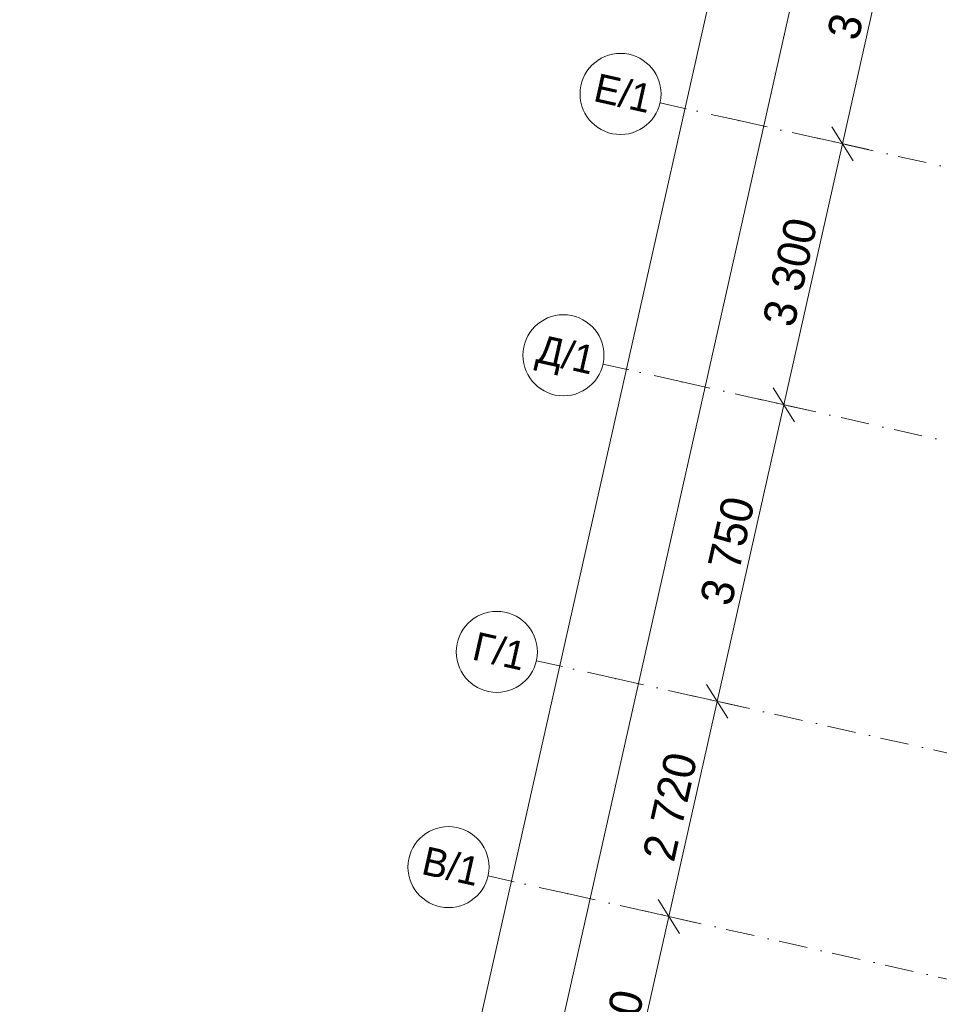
# Model space of a CAD drawing. Header units: millimetres. Extents: x -7218036 to -6934485, y 6013857 to 6210136.
# Tile 56 of 214: x -7217079 to -7205734, y 6167974 to 6180120. Entities that reach past the tile are written whole.
import ezdxf
from ezdxf.enums import TextEntityAlignment as Align

# ---------------------------------------------------------------- set-up
doc = ezdxf.new("R2010")
doc.units = ezdxf.units.MM
doc.header["$MEASUREMENT"] = 0
doc.linetypes.add('Штрихпунктирная', pattern=[670.277762, 352.777767, -176.388884, 0, -141.111112])
doc.layers.add('АР-Чертеж-Оси_Осевые размеры.АР', color=7, linetype='Continuous')
doc.layers.add('АР-Чертеж-Оси_Осевые размеры.АР_Ном._пера__1', color=7, linetype='Continuous', lineweight=0)
doc.layers.add('АР-Чертеж-Оси_Осевые размеры.АР_Ном._пера__120', color=7, linetype='Continuous', lineweight=0)
doc.styles.add('РЎР“Р•РќР•Р\xa0Р\x98Р\xa0_РЎРўР\x98Р›Р¬_1', font='GOTHIC.TTF')
doc.dimstyles.new('СГЕНЕРИР_СТИЛЬ__1', dxfattribs={"dimtxt": 400, "dimasz": 332.5, "dimexe": 0.18, "dimexo": 0.0625, "dimgap": 0, "dimtad": 1, "dimdec": 0, "dimzin": 0, "dimdsep": 46, "dimtxsty": 'РЎР“Р•РќР•Р\xa0Р\x98Р\xa0_РЎРўР\x98Р›Р¬_1', "dimblk": 'ARROWHEAD_6', "dimblk1": 'ARROWHEAD_6', "dimblk2": 'ARROWHEAD_6', "dimcen": 0.09, "dimse1": 1, "dimse2": 1, "dimclrd": 7, "dimclre": 7, "dimclrt": 7, "dimazin": 0, "dimtfac": 1, "dimtdec": 4, "dimtmove": 0, "dimatfit": 3, "dimfxl": 1, "dimtolj": 1, "dimtzin": 0, "dimarcsym": 0})
doc.dimstyles.new('СГЕНЕРИР_СТИЛЬ__2', dxfattribs={"dimtxt": 400, "dimasz": 332.5, "dimexe": 0.18, "dimexo": 0.0625, "dimgap": 0, "dimtad": 1, "dimdec": 0, "dimzin": 0, "dimdsep": 46, "dimtxsty": 'РЎР“Р•РќР•Р\xa0Р\x98Р\xa0_РЎРўР\x98Р›Р¬_1', "dimblk": 'ARROWHEAD_6', "dimblk1": 'ARROWHEAD_6', "dimblk2": 'ARROWHEAD_6', "dimcen": 0.09, "dimse1": 1, "dimse2": 1, "dimclrd": 7, "dimclre": 7, "dimclrt": 7, "dimazin": 0, "dimtfac": 1, "dimtdec": 4, "dimtmove": 2, "dimatfit": 3, "dimfxl": 1, "dimtolj": 1, "dimtzin": 0, "dimarcsym": 0})

# ---------------------------------------------------------------- blocks, each defined once
blk = doc.blocks.new('*D1154', base_point=(-6566190, 6562678))
at = {"layer": 'АР-Чертеж-Оси_Осевые размеры.АР_Ном._пера__1', "color": 7, "linetype": 'Continuous', "lineweight": 0, "transparency": 16777216}
for p, q in [((-7202037, 6209457), (-7201979, 6209714)), ((-7201904, 6209248), (-7202169, 6209667)), ((-7216759, 6143905), (-7202037, 6209457)), ((-7201717, 6209386), (-7202357, 6209529)), ((-7216892, 6144115), (-7216627, 6143696)), ((-7216439, 6143834), (-7217079, 6143977)), ((-7216817, 6143649), (-7216759, 6143905))]:
    blk.add_line(p, q, dxfattribs=at)
at = {"layer": 'АР-Чертеж-Оси_Осевые размеры.АР_Ном._пера__1', "color": 7, "lineweight": 0, "transparency": 16777216, "insert": (-7207723, 6184503), "char_height": 400, "attachment_point": 7, "rotation": 77.3417, "style": 'РЎР“Р•РќР•Р\xa0Р\x98Р\xa0_РЎРўР\x98Р›Р¬_1'}
blk.add_mtext('\\A1;{\\pql;\\fCentury Gothic|b0|i0|c204|p0;\\W1.000000;67\xa0185}', dxfattribs=at)
blk = doc.blocks.new('ARROWHEAD_6')
at = {"color": 0, "linetype": 'Continuous', "lineweight": 0}
for p, q in [((-0.5, -0.5), (0.5, 0.5)), ((0, 0), (-1, 0))]:
    blk.add_line(p, q, dxfattribs=at)
blk = doc.blocks.new('*D1155', base_point=(-6566190, 6562678))
at = {"layer": 'АР-Чертеж-Оси_Осевые размеры.АР_Ном._пера__1', "color": 7, "linetype": 'Continuous', "lineweight": 0, "transparency": 16777216}
for p, q in [((-7201065, 6209239), (-7201008, 6209495)), ((-7200933, 6209030), (-7201198, 6209448)), ((-7211665, 6162045), (-7201065, 6209239)), ((-7200745, 6209167), (-7201386, 6209311)), ((-7211797, 6162254), (-7211533, 6161836)), ((-7211345, 6161973), (-7211985, 6162117)), ((-7211723, 6161789), (-7211665, 6162045))]:
    blk.add_line(p, q, dxfattribs=at)
at = {"layer": 'АР-Чертеж-Оси_Осевые размеры.АР_Ном._пера__1', "color": 7, "lineweight": 0, "transparency": 16777216, "insert": (-7206745, 6184315), "char_height": 400, "attachment_point": 7, "rotation": 77.3417, "style": 'РЎР“Р•РќР•Р\xa0Р\x98Р\xa0_РЎРўР\x98Р›Р¬_1'}
blk.add_mtext('\\A1;{\\pql;\\fCentury Gothic|b0|i0|c204|p0;\\W1.000000;48\xa0370}', dxfattribs=at)
blk = doc.blocks.new('Стандартный Маркер Сетки[167]_6', base_point=(-7209883, 6175871))
at = {"layer": 'АР-Чертеж-Оси_Осевые размеры.АР_Ном._пера__120', "color": 7, "linetype": 'Штрихпунктирная', "lineweight": 0}
for q in [(-7209883, 6175871), (-7184807, 6170239), (-7208908, 6175652)]:
    blk.add_line((-7208908, 6175652), q, dxfattribs=at)
at = {"layer": 'АР-Чертеж-Оси_Осевые размеры.АР_Ном._пера__120', "color": 7, "linetype": 'Continuous', "lineweight": 0}
blk.add_circle((-7210371, 6175980), 500, dxfattribs=at)
at = {"layer": 'АР-Чертеж-Оси_Осевые размеры.АР_Ном._пера__120', "color": 7, "linetype": 'Штрихпунктирная', "lineweight": 0}
blk.add_point((-7208908, 6175652), dxfattribs=at)
at = {"layer": 'АР-Чертеж-Оси_Осевые размеры.АР_Ном._пера__120', "color": 7, "lineweight": 0, "style": 'РЎР“Р•РќР•Р\xa0Р\x98Р\xa0_РЎРўР\x98Р›Р¬_1'}
blk.add_attdef('AC_MarkerText_1', text='', height=350, rotation=347.3417, dxfattribs=at).set_placement((-7210301, 6176161), align=Align.TOP_CENTER)
blk = doc.blocks.new('Стандартный Маркер Сетки[168]_6', base_point=(-7211301, 6169558))
at = {"layer": 'АР-Чертеж-Оси_Осевые размеры.АР_Ном._пера__120', "color": 7, "linetype": 'Штрихпунктирная', "lineweight": 0}
for q in [(-7211301, 6169558), (-7186225, 6163926), (-7210325, 6169339)]:
    blk.add_line((-7210325, 6169339), q, dxfattribs=at)
at = {"layer": 'АР-Чертеж-Оси_Осевые размеры.АР_Ном._пера__120', "color": 7, "linetype": 'Continuous', "lineweight": 0}
blk.add_circle((-7211789, 6169667), 500, dxfattribs=at)
at = {"layer": 'АР-Чертеж-Оси_Осевые размеры.АР_Ном._пера__120', "color": 7, "linetype": 'Штрихпунктирная', "lineweight": 0}
blk.add_point((-7210325, 6169339), dxfattribs=at)
at = {"layer": 'АР-Чертеж-Оси_Осевые размеры.АР_Ном._пера__120', "color": 7, "lineweight": 0, "style": 'РЎР“Р•РќР•Р\xa0Р\x98Р\xa0_РЎРўР\x98Р›Р¬_1'}
blk.add_attdef('AC_MarkerText_1', text='', height=350, rotation=347.3417, dxfattribs=at).set_placement((-7211719, 6169849), align=Align.TOP_CENTER)
blk = doc.blocks.new('Стандартный Маркер Сетки[170]_6', base_point=(-7210705, 6172212))
at = {"layer": 'АР-Чертеж-Оси_Осевые размеры.АР_Ном._пера__120', "color": 7, "linetype": 'Штрихпунктирная', "lineweight": 0}
for q in [(-7210705, 6172212), (-7185629, 6166580), (-7209729, 6171993)]:
    blk.add_line((-7209729, 6171993), q, dxfattribs=at)
at = {"layer": 'АР-Чертеж-Оси_Осевые размеры.АР_Ном._пера__120', "color": 7, "linetype": 'Continuous', "lineweight": 0}
blk.add_circle((-7211193, 6172321), 500, dxfattribs=at)
at = {"layer": 'АР-Чертеж-Оси_Осевые размеры.АР_Ном._пера__120', "color": 7, "linetype": 'Штрихпунктирная', "lineweight": 0}
blk.add_point((-7209729, 6171993), dxfattribs=at)
at = {"layer": 'АР-Чертеж-Оси_Осевые размеры.АР_Ном._пера__120', "color": 7, "lineweight": 0, "style": 'РЎР“Р•РќР•Р\xa0Р\x98Р\xa0_РЎРўР\x98Р›Р¬_1'}
blk.add_attdef('AC_MarkerText_1', text='', height=350, rotation=347.3417, dxfattribs=at).set_placement((-7211123, 6172502), align=Align.TOP_CENTER)
blk = doc.blocks.new('Стандартный Маркер Сетки[171]_6', base_point=(-7209178, 6179095))
at = {"layer": 'АР-Чертеж-Оси_Осевые размеры.АР_Ном._пера__120', "color": 7, "linetype": 'Штрихпунктирная', "lineweight": 0}
for q in [(-7209178, 6179095), (-7184084, 6173458), (-7208203, 6178875)]:
    blk.add_line((-7208203, 6178875), q, dxfattribs=at)
at = {"layer": 'АР-Чертеж-Оси_Осевые размеры.АР_Ном._пера__120', "color": 7, "linetype": 'Continuous', "lineweight": 0}
blk.add_circle((-7209666, 6179204), 500, dxfattribs=at)
at = {"layer": 'АР-Чертеж-Оси_Осевые размеры.АР_Ном._пера__120', "color": 7, "linetype": 'Штрихпунктирная', "lineweight": 0}
blk.add_point((-7208203, 6178875), dxfattribs=at)
at = {"layer": 'АР-Чертеж-Оси_Осевые размеры.АР_Ном._пера__120', "color": 7, "lineweight": 0, "style": 'РЎР“Р•РќР•Р\xa0Р\x98Р\xa0_РЎРўР\x98Р›Р¬_1'}
blk.add_attdef('AC_MarkerText_1', text='', height=350, rotation=347.3417, dxfattribs=at).set_placement((-7209596, 6179385), align=Align.TOP_CENTER)
blk = doc.blocks.new('Стандартный Маркер Сетки[217]_6', base_point=(-7209883, 6175871))
at = {"layer": 'АР-Чертеж-Оси_Осевые размеры.АР_Ном._пера__120', "color": 7, "linetype": 'Штрихпунктирная', "lineweight": 0}
for q in [(-7209883, 6175871), (-7184807, 6170239), (-7208908, 6175652)]:
    blk.add_line((-7208908, 6175652), q, dxfattribs=at)
at = {"layer": 'АР-Чертеж-Оси_Осевые размеры.АР_Ном._пера__120', "color": 7, "linetype": 'Continuous', "lineweight": 0}
blk.add_circle((-7210371, 6175980), 500, dxfattribs=at)
at = {"layer": 'АР-Чертеж-Оси_Осевые размеры.АР_Ном._пера__120', "color": 7, "linetype": 'Штрихпунктирная', "lineweight": 0}
blk.add_point((-7208908, 6175652), dxfattribs=at)
at = {"layer": 'АР-Чертеж-Оси_Осевые размеры.АР_Ном._пера__120', "color": 7, "lineweight": 0, "style": 'РЎР“Р•РќР•Р\xa0Р\x98Р\xa0_РЎРўР\x98Р›Р¬_1'}
blk.add_attdef('AC_MarkerText_1', text='', height=350, rotation=347.3417, dxfattribs=at).set_placement((-7210301, 6176161), align=Align.TOP_CENTER)
blk = doc.blocks.new('Стандартный Маркер Сетки[218]_6', base_point=(-7211301, 6169558))
at = {"layer": 'АР-Чертеж-Оси_Осевые размеры.АР_Ном._пера__120', "color": 7, "linetype": 'Штрихпунктирная', "lineweight": 0}
for q in [(-7211301, 6169558), (-7186225, 6163926), (-7210325, 6169339)]:
    blk.add_line((-7210325, 6169339), q, dxfattribs=at)
at = {"layer": 'АР-Чертеж-Оси_Осевые размеры.АР_Ном._пера__120', "color": 7, "linetype": 'Continuous', "lineweight": 0}
blk.add_circle((-7211789, 6169667), 500, dxfattribs=at)
at = {"layer": 'АР-Чертеж-Оси_Осевые размеры.АР_Ном._пера__120', "color": 7, "linetype": 'Штрихпунктирная', "lineweight": 0}
blk.add_point((-7210325, 6169339), dxfattribs=at)
at = {"layer": 'АР-Чертеж-Оси_Осевые размеры.АР_Ном._пера__120', "color": 7, "lineweight": 0, "style": 'РЎР“Р•РќР•Р\xa0Р\x98Р\xa0_РЎРўР\x98Р›Р¬_1'}
blk.add_attdef('AC_MarkerText_1', text='', height=350, rotation=347.3417, dxfattribs=at).set_placement((-7211719, 6169849), align=Align.TOP_CENTER)
blk = doc.blocks.new('Стандартный Маркер Сетки[220]_6', base_point=(-7210705, 6172212))
at = {"layer": 'АР-Чертеж-Оси_Осевые размеры.АР_Ном._пера__120', "color": 7, "linetype": 'Штрихпунктирная', "lineweight": 0}
for q in [(-7210705, 6172212), (-7185629, 6166580), (-7209729, 6171993)]:
    blk.add_line((-7209729, 6171993), q, dxfattribs=at)
at = {"layer": 'АР-Чертеж-Оси_Осевые размеры.АР_Ном._пера__120', "color": 7, "linetype": 'Continuous', "lineweight": 0}
blk.add_circle((-7211193, 6172321), 500, dxfattribs=at)
at = {"layer": 'АР-Чертеж-Оси_Осевые размеры.АР_Ном._пера__120', "color": 7, "linetype": 'Штрихпунктирная', "lineweight": 0}
blk.add_point((-7209729, 6171993), dxfattribs=at)
at = {"layer": 'АР-Чертеж-Оси_Осевые размеры.АР_Ном._пера__120', "color": 7, "lineweight": 0, "style": 'РЎР“Р•РќР•Р\xa0Р\x98Р\xa0_РЎРўР\x98Р›Р¬_1'}
blk.add_attdef('AC_MarkerText_1', text='', height=350, rotation=347.3417, dxfattribs=at).set_placement((-7211123, 6172502), align=Align.TOP_CENTER)
blk = doc.blocks.new('Стандартный Маркер Сетки[221]_6', base_point=(-7209178, 6179095))
at = {"layer": 'АР-Чертеж-Оси_Осевые размеры.АР_Ном._пера__120', "color": 7, "linetype": 'Штрихпунктирная', "lineweight": 0}
for q in [(-7209178, 6179095), (-7184084, 6173458), (-7208203, 6178875)]:
    blk.add_line((-7208203, 6178875), q, dxfattribs=at)
at = {"layer": 'АР-Чертеж-Оси_Осевые размеры.АР_Ном._пера__120', "color": 7, "linetype": 'Continuous', "lineweight": 0}
blk.add_circle((-7209666, 6179204), 500, dxfattribs=at)
at = {"layer": 'АР-Чертеж-Оси_Осевые размеры.АР_Ном._пера__120', "color": 7, "linetype": 'Штрихпунктирная', "lineweight": 0}
blk.add_point((-7208203, 6178875), dxfattribs=at)
at = {"layer": 'АР-Чертеж-Оси_Осевые размеры.АР_Ном._пера__120', "color": 7, "lineweight": 0, "style": 'РЎР“Р•РќР•Р\xa0Р\x98Р\xa0_РЎРўР\x98Р›Р¬_1'}
blk.add_attdef('AC_MarkerText_1', text='', height=350, rotation=347.3417, dxfattribs=at).set_placement((-7209596, 6179385), align=Align.TOP_CENTER)
blk = doc.blocks.new('*D1298', base_point=(-6566190, 6562678))
at = {"layer": 'АР-Чертеж-Оси_Осевые размеры.АР_Ном._пера__1', "color": 7, "linetype": 'Continuous', "lineweight": 0, "transparency": 16777216}
for p, q in [((-7205931, 6182234), (-7206196, 6182652)), ((-7206063, 6182443), (-7206929, 6178589)), ((-7206797, 6178380), (-7207061, 6178798)), ((-7207249, 6178661), (-7206609, 6178517))]:
    blk.add_line(p, q, dxfattribs=at)
at = {"layer": 'АР-Чертеж-Оси_Осевые размеры.АР_Ном._пера__1', "color": 7, "lineweight": 0, "transparency": 16777216, "insert": (-7206729, 6179846), "char_height": 400, "attachment_point": 7, "rotation": 77.3417, "style": 'РЎР“Р•РќР•Р\xa0Р\x98Р\xa0_РЎРўР\x98Р›Р¬_1'}
blk.add_mtext('\\A1;{\\pql;\\fCentury Gothic|b0|i0|c204|p0;\\W1.000000;3\xa0950}', dxfattribs=at)
blk = doc.blocks.new('*D1299', base_point=(-6566190, 6562678))
at = {"layer": 'АР-Чертеж-Оси_Осевые размеры.АР_Ном._пера__1', "color": 7, "linetype": 'Continuous', "lineweight": 0, "transparency": 16777216}
for p, q in [((-7206063, 6182443), (-7206929, 6178589)), ((-7206797, 6178380), (-7207061, 6178798)), ((-7207249, 6178661), (-7206609, 6178517)), ((-7206929, 6178589), (-7207652, 6175370)), ((-7207520, 6175160), (-7207785, 6175579)), ((-7207972, 6175441), (-7207332, 6175298))]:
    blk.add_line(p, q, dxfattribs=at)
at = {"layer": 'АР-Чертеж-Оси_Осевые размеры.АР_Ном._пера__1', "color": 7, "lineweight": 0, "transparency": 16777216, "insert": (-7207523, 6176309), "char_height": 400, "attachment_point": 7, "rotation": 77.3417, "style": 'РЎР“Р•РќР•Р\xa0Р\x98Р\xa0_РЎРўР\x98Р›Р¬_1'}
blk.add_mtext('\\A1;{\\pql;\\fCentury Gothic|b0|i0|c204|p0;\\W1.000000;3\xa0300}', dxfattribs=at)
blk = doc.blocks.new('*D1300', base_point=(-6566190, 6562678))
at = {"layer": 'АР-Чертеж-Оси_Осевые размеры.АР_Ном._пера__1', "color": 7, "linetype": 'Continuous', "lineweight": 0, "transparency": 16777216}
for p, q in [((-7206929, 6178589), (-7207652, 6175370)), ((-7207520, 6175160), (-7207785, 6175579)), ((-7207652, 6175370), (-7208474, 6171711)), ((-7207972, 6175441), (-7207332, 6175298)), ((-7208342, 6171502), (-7208606, 6171920)), ((-7208474, 6171711), (-7209070, 6169057)), ((-7208794, 6171783), (-7208154, 6171639))]:
    blk.add_line(p, q, dxfattribs=at)
at = {"layer": 'АР-Чертеж-Оси_Осевые размеры.АР_Ном._пера__1', "color": 7, "lineweight": 0, "transparency": 16777216, "insert": (-7208296, 6172870), "char_height": 400, "attachment_point": 7, "rotation": 77.3417, "style": 'РЎР“Р•РќР•Р\xa0Р\x98Р\xa0_РЎРўР\x98Р›Р¬_1'}
blk.add_mtext('\\A1;{\\pql;\\fCentury Gothic|b0|i0|c204|p0;\\W1.000000;3\xa0750}', dxfattribs=at)
blk = doc.blocks.new('*D1301', base_point=(-6566190, 6562678))
at = {"layer": 'АР-Чертеж-Оси_Осевые размеры.АР_Ном._пера__1', "color": 7, "linetype": 'Continuous', "lineweight": 0, "transparency": 16777216}
for p, q in [((-7208342, 6171502), (-7208606, 6171920)), ((-7208474, 6171711), (-7209070, 6169057)), ((-7208938, 6168848), (-7209202, 6169266))]:
    blk.add_line(p, q, dxfattribs=at)
at = {"layer": 'АР-Чертеж-Оси_Осевые размеры.АР_Ном._пера__1', "color": 7, "lineweight": 0, "transparency": 16777216, "insert": (-7209004, 6169714), "char_height": 400, "attachment_point": 7, "rotation": 77.3417, "style": 'РЎР“Р•РќР•Р\xa0Р\x98Р\xa0_РЎРўР\x98Р›Р¬_1'}
blk.add_mtext('\\A1;{\\pql;\\fCentury Gothic|b0|i0|c204|p0;\\W1.000000;2\xa0720}', dxfattribs=at)
blk = doc.blocks.new('*D1302', base_point=(-6566190, 6562678))
at = {"layer": 'АР-Чертеж-Оси_Осевые размеры.АР_Ном._пера__1', "color": 7, "linetype": 'Continuous', "lineweight": 0, "transparency": 16777216}
for p, q in [((-7208474, 6171711), (-7209070, 6169057)), ((-7208938, 6168848), (-7209202, 6169266)), ((-7209390, 6169129), (-7208750, 6168985)), ((-7209070, 6169057), (-7209789, 6165857)), ((-7209656, 6165647), (-7209921, 6166066)), ((-7209789, 6165857), (-7210694, 6161827)), ((-7210109, 6165928), (-7209469, 6165785))]:
    blk.add_line(p, q, dxfattribs=at)
at = {"layer": 'АР-Чертеж-Оси_Осевые размеры.АР_Ном._пера__1', "color": 7, "lineweight": 0, "transparency": 16777216, "insert": (-7209662, 6166786), "char_height": 400, "attachment_point": 7, "rotation": 77.3417, "style": 'РЎР“Р•РќР•Р\xa0Р\x98Р\xa0_РЎРўР\x98Р›Р¬_1'}
blk.add_mtext('\\A1;{\\pql;\\fCentury Gothic|b0|i0|c204|p0;\\W1.000000;3\xa0280}', dxfattribs=at)

msp = doc.modelspace()

# ---------------------------------------------------------------- block references
at = {"layer": 'АР-Чертеж-Оси_Осевые размеры.АР', "color": 8, "linetype": 'Continuous', "lineweight": 15}
for name, p, values in [('Стандартный Маркер Сетки[171]_6', (-7209178.4, 6179094.6), {'AC_MarkerText_1': 'Е/1'}), ('Стандартный Маркер Сетки[221]_6', (-7209178.4, 6179094.6), {'AC_MarkerText_1': 'Е/1'}), ('Стандартный Маркер Сетки[167]_6', (-7209883.2, 6175870.7), {'AC_MarkerText_1': 'Д/1'}), ('Стандартный Маркер Сетки[217]_6', (-7209883.2, 6175870.7), {'AC_MarkerText_1': 'Д/1'}), ('Стандартный Маркер Сетки[170]_6', (-7210705, 6172211.8), {'AC_MarkerText_1': 'Г/1'}), ('Стандартный Маркер Сетки[220]_6', (-7210705, 6172211.8), {'AC_MarkerText_1': 'Г/1'}), ('Стандартный Маркер Сетки[168]_6', (-7211301, 6169557.9), {'AC_MarkerText_1': 'В/1'}), ('Стандартный Маркер Сетки[218]_6', (-7211301, 6169557.9), {'AC_MarkerText_1': 'В/1'})]:
    msp.add_blockref(name, p, dxfattribs=at).add_auto_attribs(values)

# ---------------------------------------------------------------- dimensions: what is measured, and where the dimension line sits
at = {"layer": 'АР-Чертеж-Оси_Осевые размеры.АР', "color": 7, "linetype": 'Continuous', "lineweight": 0}
for base, p1, p2, angle, dimstyle, picture, middle in [((-7202036.7, 6209457.5), (-7213148.5, 6143094.5), (-7200617.5, 6209138.8), 77.34172, 'СГЕНЕРИР_СТИЛЬ__2', '*D1154', (-7207734.8, 6185364.4)), ((-7201065.4, 6209239.3), (-7213412.7, 6162437.5), (-7200718.3, 6209161.4), 77.34172, 'СГЕНЕРИР_СТИЛЬ__2', '*D1155', (-7206756.8, 6185176.6)), ((-7206929, 6178589.4), (-7208310.8, 6182948.1), (-7209178.4, 6179094.6), 257.34172, 'СГЕНЕРИР_СТИЛЬ__2', '*D1298', (-7206773.5, 6180559.4)), ((-7207652.1, 6175369.6), (-7209178.4, 6179094.6), (-7209883.2, 6175870.7), 257.34172, 'СГЕНЕРИР_СТИЛЬ__1', '*D1299', (-7207567.9, 6177022.5)), ((-7208473.9, 6171710.7), (-7209883.2, 6175870.7), (-7210705, 6172211.8), 257.34172, 'СГЕНЕРИР_СТИЛЬ__1', '*D1300', (-7208340.3, 6173583.2)), ((-7209070, 6169056.8), (-7210705, 6172211.8), (-7211301, 6169557.9), 257.34172, 'СГЕНЕРИР_СТИЛЬ__1', '*D1301', (-7209049.2, 6170426.8)), ((-7209788.7, 6165856.5), (-7211301, 6169557.9), (-7212019.8, 6166357.6), 257.34172, 'СГЕНЕРИР_СТИЛЬ__1', '*D1302', (-7209706.6, 6167499.7))]:
    dim = msp.add_linear_dim(base=base, p1=p1, p2=p2, angle=angle, dimstyle=dimstyle, dxfattribs=at)
    dim.commit()
    dim.dimension.update_dxf_attribs({"geometry": picture, "text_midpoint": middle, "dimtype": 160, "text_rotation": 77.34172})

doc.saveas('drawing.dxf')
